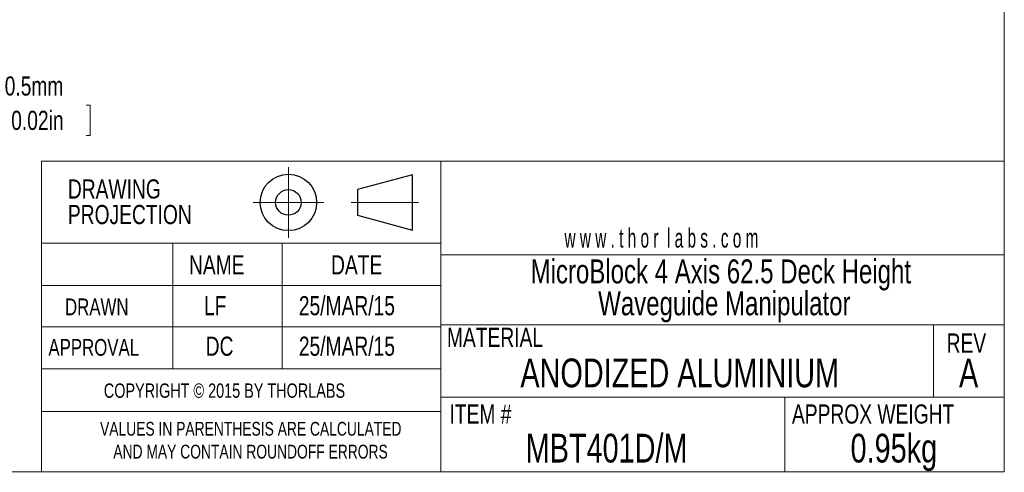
# Model space of a CAD drawing. Header units: millimetres. Extents: x 3 to 556, y 2 to 429.
# Tile 28 of 57: x 338 to 556, y 2 to 102. Entities that reach past the tile are written whole.
import ezdxf

# ---------------------------------------------------------------- set-up
doc = ezdxf.new("R2010")
doc.units = ezdxf.units.MM
doc.header["$LTSCALE"] = 2
doc.header["$PDSIZE"] = -1
doc.linetypes.add('CENTERX2', pattern=[20.32, 12.7, -2.54, 2.54, -2.54])
doc.styles.add('SLDTEXTSTYLE0', font='TXT', dxfattribs={"width": 0.75})
doc.styles.add('SLDTEXTSTYLE1', font='TXT', dxfattribs={"width": 0.6})
doc.dimstyles.new('SLDDIMSTYLE10', dxfattribs={"dimtxt": 4.233333, "dimasz": 6.35, "dimexe": 0, "dimexo": 0.0625, "dimgap": 1.058333, "dimtad": 0, "dimtih": 1, "dimtoh": 1, "dimdec": 1, "dimlfac": 0.5, "dimrnd": 1e-09, "dimdsep": 46, "dimtxsty": 'SLDTEXTSTYLE0', "dimsah": 1, "dimcen": 0.09, "dimadec": 0, "dimazin": 2, "dimtfac": 1, "dimtdec": 1, "dimtmove": 0, "dimatfit": 0, "dimfxl": 1, "dimfrac": 2, "dimtolj": 1, "dimtzin": 12, "dimarcsym": 0})

# ---------------------------------------------------------------- blocks, each defined once
blk = doc.blocks.new('Third Angle Projection Block')
at = {"color": 7, "linetype": 'CENTERX2', "lineweight": 0}
for p, q in [((202.95, 47.63), (202.95, 28.13)), ((193.21, 37.88), (212.7, 37.88)), ((220.27, 37.88), (238.91, 37.88))]:
    blk.add_line(p, q, dxfattribs=at)
at = {"color": 7, "linetype": 'Continuous', "lineweight": 30}
for p, q in [((237.24, 45.5), (222, 41.42)), ((237.24, 30.26), (237.24, 45.5)), ((222, 41.42), (222, 34.34)), ((222, 34.34), (237.24, 30.26))]:
    blk.add_line(p, q, dxfattribs=at)
for radius in [7.8, 3.54]:
    blk.add_circle((202.95, 37.88), radius, dxfattribs=at)
at = {"color": 7, "linetype": 'Continuous', "lineweight": 0}
blk.add_point((202.95, 37.88), dxfattribs=at)
blk = doc.blocks.new('SW_NOTE_0')
at = {"color": 0, "linetype": 'Continuous', "lineweight": 0, "char_height": 3.048, "attachment_point": 2, "style": 'SLDTEXTSTYLE0'}
for s, insert in [('VALUES IN PARENTHESIS ARE CALCULATED', (39.81, 3.93)), ('AND MAY CONTAIN ROUNDOFF ERRORS', (39.76, -1.12))]:
    blk.add_mtext(s, dxfattribs=dict(at, insert=insert))
blk = doc.blocks.new('SW_NOTE_1')
at = {"color": 0, "linetype": 'Continuous', "lineweight": 0, "char_height": 4.233, "attachment_point": 1, "style": 'SLDTEXTSTYLE0'}
for s, insert in [('DRAWING', (0, 5.46)), ('PROJECTION', (0, -0.19))]:
    blk.add_mtext(s, dxfattribs=dict(at, insert=insert))
blk = doc.blocks.new('SW_NOTE_3')
at = {"color": 0, "linetype": 'Continuous', "lineweight": 0, "char_height": 5.2917, "attachment_point": 2, "style": 'SLDTEXTSTYLE0'}
for s, insert in [('MicroBlock 4 Axis 62.5 Deck Height', (57.79, 6.82)), ('Waveguide Manipulator', (58.57, -0.23))]:
    blk.add_mtext(s, dxfattribs=dict(at, insert=insert))
blk = doc.blocks.new('_D_19')
at = {"color": 7, "linetype": 'Continuous', "lineweight": 0}
for p, q in [((328.3, 82.86), (320.68, 82.86)), ((320.68, 82.86), (320.68, 50.19)), ((335.5, 82.86), (334.64, 82.86)), ((334.64, 82.86), (334.64, 76.13)), ((353.16, 82.86), (354.02, 82.86)), ((354.02, 82.86), (354.02, 76.13)), ((334.64, 76.13), (335.5, 76.13)), ((354.02, 76.13), (353.16, 76.13)), ((316.01, 50.19), (324.23, 50.19)), ((302.89, 49.19), (324.23, 49.19)), ((320.68, 49.19), (320.68, 36.49))]:
    blk.add_line(p, q, dxfattribs=at)
for points in [[(320.68, 50.19), (321.69, 56.54), (319.66, 56.54)], [(320.68, 49.19), (319.66, 42.84), (321.69, 42.84)]]:
    blk.add_solid(points, dxfattribs=at)
at = {"color": 7, "linetype": 'Continuous', "lineweight": 0, "char_height": 4.233, "attachment_point": 1, "style": 'SLDTEXTSTYLE0'}
for s, insert in [('0.5mm', (335.13, 89.18)), ('0.02in', (336.57, 81.59))]:
    blk.add_mtext(s, dxfattribs=dict(at, insert=insert))

msp = doc.modelspace()

# ---------------------------------------------------------------- linework, layer by layer
at = {"color": 7, "linetype": 'Continuous', "lineweight": 0}
for p, q in [((555.9784137, 1.8063285), (555.9784137, 429.29076)), ((555.9784137, 70.4789017), (555.9784137, 100.0662712)), ((343.2655193, 15.1254685), (343.2655193, 70.4789017)), ((343.2655193, 70.4789017), (431.485528, 70.4789017)), ((431.485528, 70.4789017), (431.485528, 1.8063285)), ((431.485528, 70.4789017), (555.9784137, 70.4789017)), ((343.2655193, 24.591778), (343.2655193, 52.3322805)), ((343.2655193, 1.8063285), (343.2655193, 52.3322805)), ((431.485528, 52.3322805), (343.2655193, 52.3322805)), ((372.2676201, 52.3322805), (372.2676201, 24.591778)), ((396.4291812, 52.3322805), (396.4291812, 24.591778)), ((431.485528, 49.7854671), (555.9784137, 49.7854671)), ((431.485528, 42.9748011), (343.2655193, 42.9748011)), ((431.485528, 33.8433648), (343.2655193, 33.8433648)), ((431.485528, 34.3209159), (555.9784137, 34.3209159)), ((540.3367196, 34.3209159), (540.3367196, 18.2818401)), ((431.485528, 24.591778), (343.2655193, 24.591778)), ((343.2655193, 24.591778), (343.2655193, 15.1254685)), ((431.485528, 18.2818401), (555.9784137, 18.2818401)), ((507.4980817, 18.2818401), (507.4980817, 1.8063285)), ((343.2655193, 15.1254685), (431.485528, 15.1254685)), ((555.9784137, 1.8063285), (3.1587002, 1.8063285))]:
    msp.add_line(p, q, dxfattribs=at)

# ---------------------------------------------------------------- block references
at = {"color": 7, "linetype": 'Continuous', "xscale": 0.8, "yscale": 0.8, "zscale": 0.8}
msp.add_blockref('Third Angle Projection Block', (235.4524408, 31.0324679), dxfattribs=at)
at = {"color": 7, "linetype": 'Continuous', "lineweight": 0}
for name, p in [('SW_NOTE_1', (349.0967301, 60.9670645)), ('SW_NOTE_3', (435.5567791, 41.922311)), ('SW_NOTE_0', (349.686028, 8.911711))]:
    msp.add_blockref(name, p, dxfattribs=at)

# ---------------------------------------------------------------- texts
for s, insert, char_height, attachment_point, style in [('w w w . t h o r  l a b s . c o m', (458.805813, 55.5914961), 4.233333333, 1, 'SLDTEXTSTYLE1'), ('NAME', (375.8547177, 49.6442792), 4.23333333, 1, 'SLDTEXTSTYLE0'), ('DATE', (407.2290148, 49.6442792), 4.23333333, 1, 'SLDTEXTSTYLE0'), ('DRAWN', (348.4618931, 40.1091079), 3.70416667, 1, 'SLDTEXTSTYLE0'), ('LF', (379.1473104, 40.6354296), 4.23333333, 1, 'SLDTEXTSTYLE0'), ('25/MAR/15', (400.1200526, 40.6354296), 4.23333333, 1, 'SLDTEXTSTYLE0'), ('MATERIAL', (432.8399532, 33.6486357), 4.23333333, 1, 'SLDTEXTSTYLE0'), ('APPROVAL', (344.7920249, 31.1574339), 3.70416667, 1, 'SLDTEXTSTYLE0'), ('DC', (379.5364523, 31.6837557), 4.23333333, 1, 'SLDTEXTSTYLE0'), ('25/MAR/15', (400.1200526, 31.6837557), 4.23333333, 1, 'SLDTEXTSTYLE0'), ('REV', (543.2355776, 32.3765297), 4.23333333, 1, 'SLDTEXTSTYLE0'), ('ANODIZED ALUMINIUM', (484.2670452, 26.836177), 6.35, 2, 'SLDTEXTSTYLE0'), ('A', (548.0950919, 26.836177), 6.35, 2, 'SLDTEXTSTYLE0'), ('COPYRIGHT © 2015 BY THORLABS', (357.0287945, 21.3361277), 3.175, 1, 'SLDTEXTSTYLE0'), ('ITEM #', (433.4008071, 16.6989584), 4.23333333, 1, 'SLDTEXTSTYLE0'), ('APPROX WEIGHT', (509.0636002, 16.6989584), 4.233333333, 1, 'SLDTEXTSTYLE0'), ('MBT401D/M', (468.1129775, 10.2134845), 6.35, 2, 'SLDTEXTSTYLE0'), ('0.95kg', (531.5714488, 10.2134845), 6.35, 2, 'SLDTEXTSTYLE0')]:
    msp.add_mtext(s, dxfattribs=dict(at, insert=insert, char_height=char_height, attachment_point=attachment_point, style=style))

# ---------------------------------------------------------------- dimensions: what is measured, and where the dimension line sits
dim = msp.add_linear_dim(base=(320.6780527, 49.1914806), p1=(313.4727513, 50.1914806), p2=(300.3502875, 49.1914806), angle=90, dimstyle='SLDDIMSTYLE10', dxfattribs=at)
dim.commit()
dim.dimension.update_dxf_attribs({"geometry": '_D_19', "text_midpoint": (320.6780527, 82.860848), "dimtype": 160})

doc.saveas('drawing.dxf')
